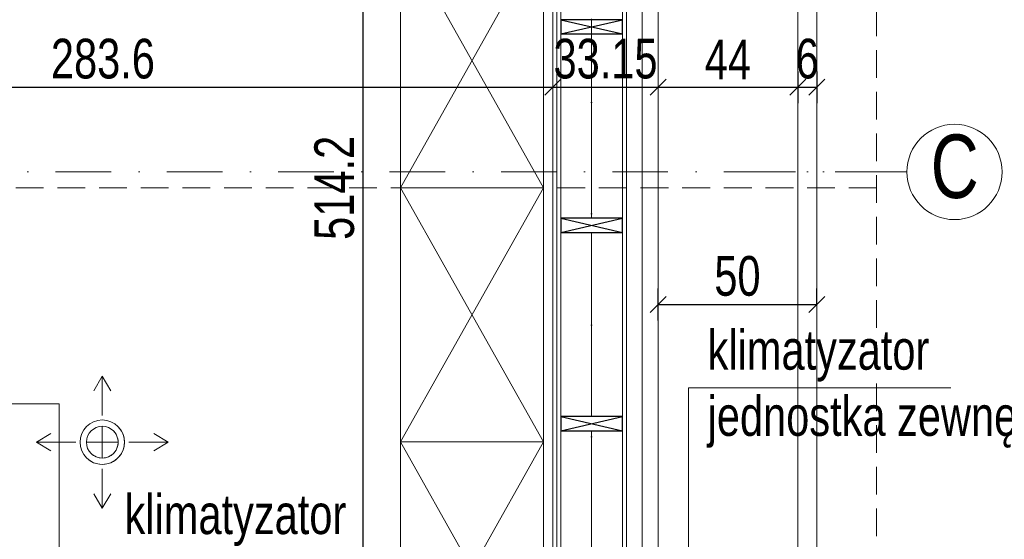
# Model space of a CAD drawing. Header units: inches. Extents: x 53216 to 117387, y -66787 to -22834.
# Tile 243 of 256: x 54363 to 54674, y -24349 to -24186. Entities that reach past the tile are written whole.
import ezdxf

# ---------------------------------------------------------------- set-up
doc = ezdxf.new("R2010")
doc.units = ezdxf.units.IN
doc.header["$MEASUREMENT"] = 0
doc.linetypes.add('DASHDOT', pattern=[1, 0.5, -0.25, 0, -0.25])
doc.linetypes.add('HIDDEN', pattern=[0.375, 0.25, -0.125])
doc.layers.get('0').update_dxf_attribs({"lineweight": 0})
doc.layers.get('Defpoints').update_dxf_attribs({"lineweight": 0})
for name, color, linetype, lineweight in [('--proj.wentylacja', 202, 'Continuous', 0), ('A36-obrzeże', 252, 'Continuous', 0), ('p-- ocieplenie-w.zew', 77, 'Continuous', 0), ('p--dach', 2, 'Continuous', 30), ('p--konst-słupy', 3, 'Continuous', 25), ('p--meble wyp.', 104, 'Continuous', 0), ('p--ocieplenie w.wew.', 53, 'Continuous', 0), ('p--opisy dodatkowe', 62, 'Continuous', 0), ('p--osie konstr', 11, 'DASHDOT', 15), ('p--osie konstr.-NR', 1, 'DASHDOT', 15), ('p--płyta GK', 2, 'Continuous', 0), ('p--wymiary-1-50', 5, 'Continuous', 0), ('p--ściana szkielet', 64, 'Continuous', 0)]:
    doc.layers.add(name, color=color, linetype=linetype, lineweight=lineweight)
doc.styles.add('1-50', font='arial.ttf', dxfattribs={"width": 0.75, "height": 12.5})
doc.styles.get("Standard").update_dxf_attribs({"font": 'arial.ttf', "width": 0.75})
doc.linetypes.add('BATTING', pattern='A,0.0001,-0.1,[134,ltypeshp.shx,S=0.1,R=0,X=-0.1,Y=0],-0.2,[134,ltypeshp.shx,S=0.1,R=180,X=0.1,Y=0],-0.1', length=0.4001)
doc.dimstyles.new('1-50', dxfattribs={"dimtxt": 12.5, "dimasz": 5, "dimexe": 5, "dimexo": 5, "dimgap": 0.09, "dimtad": 0, "dimdsep": 46, "dimtxsty": '1-50', "dimblk": 'OBLIQUE', "dimcen": 0.09, "dimadec": 0, "dimazin": 0, "dimtfac": 1, "dimtdec": 4, "dimtix": 1, "dimtmove": 2, "dimatfit": 3, "dimldrblk": 'OBLIQUE', "dimfxl": 5, "dimfxlon": 1, "dimtvp": 0.7, "dimtolj": 1, "dimtzin": 0, "dimarcsym": 0})

# ---------------------------------------------------------------- blocks, each defined once
blk = doc.blocks.new('_OBLIQUE')
at = {"color": 0, "linetype": 'ByBlock', "lineweight": -2}
for p, q in [((-0.5, -0.5), (0.5, 0.5)), ((0, 0), (0, 0))]:
    blk.add_line(p, q, dxfattribs=at)
blk = doc.blocks.new('*D2730')
at = {"layer": 'Defpoints', "color": 0}
for p in [(54614.58, -24275.52), (54614.58, -24280.52), (54564.58, -24400.69)]:
    blk.add_point(p, dxfattribs=at)
at = {"layer": 'p--wymiary-1-50', "color": 0, "lineweight": -2}
for p, q in [((54564.58, -24280.52), (54564.58, -24270.52)), ((54614.58, -24275.52), (54614.58, -24270.52)), ((54564.58, -24275.52), (54614.58, -24275.52))]:
    blk.add_line(p, q, dxfattribs=at)
at = {"layer": 'p--wymiary-1-50', "color": 0, "lineweight": -2, "xscale": 5, "yscale": 5, "zscale": 5, "rotation": 180}
blk.add_blockref('_OBLIQUE', (54564.58, -24275.52), dxfattribs=at)
at = {"layer": 'p--wymiary-1-50', "color": 0, "lineweight": -2, "xscale": 5, "yscale": 5, "zscale": 5}
blk.add_blockref('_OBLIQUE', (54614.58, -24275.52), dxfattribs=at)
at = {"layer": 'p--wymiary-1-50', "color": 0, "linetype": 'Continuous', "ltscale": 8, "insert": (54589.58, -24266.59), "char_height": 12.5, "attachment_point": 5, "style": '1-50'}
blk.add_mtext('\\A1;50', dxfattribs=at)
blk = doc.blocks.new('*D2792')
at = {"layer": 'Defpoints', "color": 0}
for p in [(54637.88, -24233.77), (54703, -24233.77), (54642.98, -24438.07)]:
    blk.add_point(p, dxfattribs=at)
at = {"layer": 'p--wymiary-1-50', "color": 0, "lineweight": -2}
for p, q in [((54698, -24233.77), (54708, -24233.77)), ((54703, -24438.07), (54703, -24233.77)), ((54698, -24438.07), (54708, -24438.07))]:
    blk.add_line(p, q, dxfattribs=at)
at = {"layer": 'p--wymiary-1-50', "color": 0, "lineweight": -2, "xscale": 5, "yscale": 5, "zscale": 5}
for p, rotation in [((54703, -24233.77), 90), ((54703, -24438.07), 270)]:
    blk.add_blockref('_OBLIQUE', p, dxfattribs=dict(at, rotation=rotation))
at = {"layer": 'p--wymiary-1-50', "color": 0, "linetype": 'Continuous', "ltscale": 8, "insert": (54694.07, -24335.92), "char_height": 12.5, "attachment_point": 5, "rotation": 90, "style": '1-50'}
blk.add_mtext('\\A1;204.3', dxfattribs=at)
blk = doc.blocks.new('*D2793')
at = {"layer": 'Defpoints', "color": 0}
for p in [(54617.98, -23969.47), (54703, -23969.47), (54637.88, -24233.77)]:
    blk.add_point(p, dxfattribs=at)
at = {"layer": 'p--wymiary-1-50', "color": 0, "lineweight": -2}
for p, q in [((54698, -23969.47), (54708, -23969.47)), ((54703, -24233.77), (54703, -23969.47)), ((54698, -24233.77), (54708, -24233.77))]:
    blk.add_line(p, q, dxfattribs=at)
at = {"layer": 'p--wymiary-1-50', "color": 0, "lineweight": -2, "xscale": 5, "yscale": 5, "zscale": 5}
for p, rotation in [((54703, -23969.47), 90), ((54703, -24233.77), 270)]:
    blk.add_blockref('_OBLIQUE', p, dxfattribs=dict(at, rotation=rotation))
at = {"layer": 'p--wymiary-1-50', "color": 0, "linetype": 'Continuous', "ltscale": 8, "insert": (54694.07, -24101.62), "char_height": 12.5, "attachment_point": 5, "rotation": 90, "style": '1-50'}
blk.add_mtext('\\A1;264.3', dxfattribs=at)
blk = doc.blocks.new('*D2794')
at = {"layer": 'Defpoints', "color": 0}
for p in [(54594.58, -23969.47), (54594.58, -24508.07), (54722.88, -24508.07)]:
    blk.add_point(p, dxfattribs=at)
at = {"layer": 'p--wymiary-1-50', "color": 0, "lineweight": -2}
for p, q in [((54717.88, -23969.47), (54727.88, -23969.47)), ((54722.88, -23969.47), (54722.88, -24508.07)), ((54717.88, -24508.07), (54727.88, -24508.07))]:
    blk.add_line(p, q, dxfattribs=at)
at = {"layer": 'p--wymiary-1-50', "color": 0, "lineweight": -2, "xscale": 5, "yscale": 5, "zscale": 5}
for p, rotation in [((54722.88, -23969.47), 90), ((54722.88, -24508.07), 270)]:
    blk.add_blockref('_OBLIQUE', p, dxfattribs=dict(at, rotation=rotation))
at = {"layer": 'p--wymiary-1-50', "color": 0, "linetype": 'Continuous', "ltscale": 8, "insert": (54713.95, -24238.77), "char_height": 12.5, "attachment_point": 5, "rotation": 90, "style": '1-50'}
blk.add_mtext('\\A1;538.6', dxfattribs=at)
blk = doc.blocks.new('*D2795')
at = {"layer": 'Defpoints', "color": 0}
for p in [(54564.58, -23948.52), (54742.02, -23948.52), (54564.58, -24529.02)]:
    blk.add_point(p, dxfattribs=at)
at = {"layer": 'p--wymiary-1-50', "color": 0, "lineweight": -2}
for p, q in [((54737.02, -23948.52), (54747.02, -23948.52)), ((54742.02, -24529.02), (54742.02, -23948.52)), ((54737.02, -24529.02), (54747.02, -24529.02))]:
    blk.add_line(p, q, dxfattribs=at)
at = {"layer": 'p--wymiary-1-50', "color": 0, "lineweight": -2, "xscale": 5, "yscale": 5, "zscale": 5}
for p, rotation in [((54742.02, -23948.52), 90), ((54742.02, -24529.02), 270)]:
    blk.add_blockref('_OBLIQUE', p, dxfattribs=dict(at, rotation=rotation))
at = {"layer": 'p--wymiary-1-50', "color": 0, "linetype": 'Continuous', "ltscale": 8, "insert": (54733.09, -24238.77), "char_height": 12.5, "attachment_point": 5, "rotation": 90, "style": '1-50'}
blk.add_mtext('\\A1;580.5', dxfattribs=at)
blk = doc.blocks.new('*D2845')
at = {"layer": 'Defpoints', "color": 0}
for p in [(54531.43, -24207.09), (54531.43, -24207.09), (54247.83, -24225.32)]:
    blk.add_point(p, dxfattribs=at)
at = {"layer": 'p--wymiary-1-50', "color": 0, "lineweight": -2}
for p, q in [((54247.83, -24212.09), (54247.83, -24202.09)), ((54531.43, -24202.09), (54531.43, -24202.09)), ((54247.83, -24207.09), (54531.43, -24207.09))]:
    blk.add_line(p, q, dxfattribs=at)
at = {"layer": 'p--wymiary-1-50', "color": 0, "lineweight": -2, "xscale": 5, "yscale": 5, "zscale": 5, "rotation": 180}
blk.add_blockref('_OBLIQUE', (54247.83, -24207.09), dxfattribs=at)
at = {"layer": 'p--wymiary-1-50', "color": 0, "lineweight": -2, "xscale": 5, "yscale": 5, "zscale": 5}
blk.add_blockref('_OBLIQUE', (54531.43, -24207.09), dxfattribs=at)
at = {"layer": 'p--wymiary-1-50', "color": 0, "linetype": 'Continuous', "ltscale": 8, "insert": (54389.63, -24198.16), "char_height": 12.5, "attachment_point": 5, "style": '1-50'}
blk.add_mtext('\\A1;283.6', dxfattribs=at)
blk = doc.blocks.new('*D2846')
at = {"layer": 'Defpoints', "color": 0}
for p in [(54531.43, -24207.09), (54564.58, -24207.09), (54564.58, -24207.09)]:
    blk.add_point(p, dxfattribs=at)
at = {"layer": 'p--wymiary-1-50', "color": 0, "lineweight": -2}
for p, q in [((54531.43, -24202.09), (54531.43, -24202.09)), ((54564.58, -24202.09), (54564.58, -24202.09)), ((54531.43, -24207.09), (54564.58, -24207.09))]:
    blk.add_line(p, q, dxfattribs=at)
at = {"layer": 'p--wymiary-1-50', "color": 0, "lineweight": -2, "xscale": 5, "yscale": 5, "zscale": 5, "rotation": 180}
blk.add_blockref('_OBLIQUE', (54531.43, -24207.09), dxfattribs=at)
at = {"layer": 'p--wymiary-1-50', "color": 0, "lineweight": -2, "xscale": 5, "yscale": 5, "zscale": 5}
blk.add_blockref('_OBLIQUE', (54564.58, -24207.09), dxfattribs=at)
at = {"layer": 'p--wymiary-1-50', "color": 0, "linetype": 'Continuous', "ltscale": 8, "insert": (54548.01, -24198.16), "char_height": 12.5, "attachment_point": 5, "style": '1-50'}
blk.add_mtext('\\A1;33.15', dxfattribs=at)
blk = doc.blocks.new('*D2847')
at = {"layer": 'Defpoints', "color": 0}
for p in [(54564.58, -24207.09), (54608.58, -24207.09), (54608.58, -24207.09)]:
    blk.add_point(p, dxfattribs=at)
at = {"layer": 'p--wymiary-1-50', "color": 0, "lineweight": -2}
for p, q in [((54564.58, -24202.09), (54564.58, -24202.09)), ((54608.58, -24202.09), (54608.58, -24202.09)), ((54564.58, -24207.09), (54608.58, -24207.09))]:
    blk.add_line(p, q, dxfattribs=at)
at = {"layer": 'p--wymiary-1-50', "color": 0, "lineweight": -2, "xscale": 5, "yscale": 5, "zscale": 5, "rotation": 180}
blk.add_blockref('_OBLIQUE', (54564.58, -24207.09), dxfattribs=at)
at = {"layer": 'p--wymiary-1-50', "color": 0, "lineweight": -2, "xscale": 5, "yscale": 5, "zscale": 5}
blk.add_blockref('_OBLIQUE', (54608.58, -24207.09), dxfattribs=at)
at = {"layer": 'p--wymiary-1-50', "color": 0, "linetype": 'Continuous', "ltscale": 8, "insert": (54586.58, -24198.34), "char_height": 12.5, "attachment_point": 5, "style": '1-50'}
blk.add_mtext('\\A1;44', dxfattribs=at)
blk = doc.blocks.new('*D2852')
at = {"layer": 'Defpoints', "color": 0}
for p in [(54531.43, -23981.67), (54471.53, -24495.87), (54531.43, -24495.87)]:
    blk.add_point(p, dxfattribs=at)
at = {"layer": 'p--wymiary-1-50', "color": 0, "lineweight": -2}
for p, q in [((54476.53, -23981.67), (54466.53, -23981.67)), ((54471.53, -23981.67), (54471.53, -24495.87)), ((54476.53, -24495.87), (54466.53, -24495.87))]:
    blk.add_line(p, q, dxfattribs=at)
at = {"layer": 'p--wymiary-1-50', "color": 0, "lineweight": -2, "xscale": 5, "yscale": 5, "zscale": 5}
for p, rotation in [((54471.53, -23981.67), 90), ((54471.53, -24495.87), 270)]:
    blk.add_blockref('_OBLIQUE', p, dxfattribs=dict(at, rotation=rotation))
at = {"layer": 'p--wymiary-1-50', "color": 0, "linetype": 'Continuous', "ltscale": 8, "insert": (54462.59, -24238.77), "char_height": 12.5, "attachment_point": 5, "rotation": 90, "style": '1-50'}
blk.add_mtext('\\A1;514.2', dxfattribs=at)
blk = doc.blocks.new('ukł.słupów-1K')
for p, q in [((940.6, 332), (960.1, 327.5)), ((940.6, 327.5), (960.1, 332)), ((940.6, 269.5), (960.1, 265)), ((940.6, 265), (960.1, 269.5)), ((940.6, 207), (960.1, 202.5)), ((940.6, 202.5), (960.1, 207))]:
    blk.add_line(p, q)
for points in [[(940.6, 327.5), (960.1, 327.5), (960.1, 332), (940.6, 332)], [(940.6, 265), (960.1, 265), (960.1, 269.5), (940.6, 269.5)], [(940.6, 202.5), (960.1, 202.5), (960.1, 207), (940.6, 207)]]:
    blk.add_lwpolyline(points, close=True)
blk = doc.blocks.new('went-Błotno-parter-zest')
for p, q in [((774.2, 197.8), (771.52, 193.22)), ((774.2, 185.38), (774.2, 197.8)), ((774.2, 197.8), (776.89, 193.22)), ((774.2, 172), (774.2, 182)), ((774.2, 182), (774.2, 172)), ((765.82, 177), (753.4, 177)), ((753.42, 177), (758.01, 179.69)), ((753.42, 177), (758.01, 174.32)), ((779.2, 177), (769.2, 177)), ((782.58, 177), (795, 177)), ((795, 177), (790.42, 179.69)), ((795, 177), (790.42, 174.32)), ((774.2, 168.62), (774.2, 156.2)), ((774.2, 156.2), (771.52, 160.78)), ((774.2, 156.2), (776.89, 160.78))]:
    blk.add_line(p, q)
for radius, start, end in [(7, 90, 270), (7, 0, 180), (7, 270, 90), (5, 90, 270), (5, 0, 180), (5, 0, 180), (5, 0, 180), (5, 0, 180), (5, 270, 90), (7, 180, 0), (5, 180, 0), (5, 180, 0), (5, 180, 0), (5, 180, 0)]:
    blk.add_arc((774.2, 177), radius, start, end)
at = {"ltscale": 10}
blk.add_arc((774.2, 177), 7, 225, 45, dxfattribs=at)
at = {"linetype": 'Continuous', "ltscale": 10}
for start, end in [(225, 45), (270, 90)]:
    blk.add_arc((774.2, 177), 5, start, end, dxfattribs=at)
blk = doc.blocks.new('*D2863')
at = {"layer": 'Defpoints', "color": 0}
for p in [(54608.58, -24194.81), (54614.58, -24194.81), (54614.58, -24207.09)]:
    blk.add_point(p, dxfattribs=at)
at = {"layer": 'p--wymiary-1-50', "color": 0, "lineweight": -2}
for p, q in [((54608.58, -24202.09), (54608.58, -24212.09)), ((54614.58, -24202.09), (54614.58, -24212.09)), ((54608.58, -24207.09), (54614.58, -24207.09))]:
    blk.add_line(p, q, dxfattribs=at)
at = {"layer": 'p--wymiary-1-50', "color": 0, "lineweight": -2, "xscale": 5, "yscale": 5, "zscale": 5}
blk.add_blockref('_OBLIQUE', (54608.58, -24207.09), dxfattribs=at)
at = {"layer": 'p--wymiary-1-50', "color": 0, "lineweight": -2, "xscale": 5, "yscale": 5, "zscale": 5, "rotation": 180}
blk.add_blockref('_OBLIQUE', (54614.58, -24207.09), dxfattribs=at)
at = {"layer": 'p--wymiary-1-50', "color": 0, "linetype": 'Continuous', "ltscale": 8, "insert": (54611.58, -24198.16), "char_height": 12.5, "attachment_point": 5, "style": '1-50'}
blk.add_mtext('\\A1;6', dxfattribs=at)

msp = doc.modelspace()

# ---------------------------------------------------------------- linework, layer by layer
at = {"layer": 'A36-obrzeże', "linetype": 'Continuous', "ltscale": 35}
for points in [[(53817.585, -24579.023), (53532.085, -24579.023), (53532.085, -23898.523), (54614.585, -23898.523), (54614.585, -24416.174)], [(54563.635, -23904.523), (54608.585, -23904.523), (54608.585, -24416.174)]]:
    msp.add_lwpolyline(points, dxfattribs=at)
at = {"layer": 'p-- ocieplenie-w.zew', "linetype": 'BATTING', "ltscale": 10}
msp.add_line((54559.585, -24524.097), (54559.585, -23953.523), dxfattribs=at)
at = {"layer": 'p--dach', "color": 6, "linetype": 'HIDDEN', "lineweight": 20, "ltscale": 35}
msp.add_line((54633.445, -24238.773), (53513.225, -24238.773), dxfattribs=at)
msp.add_lwpolyline([(53513.225, -24597.883), (54633.445, -24597.883), (54633.445, -23879.663), (53513.225, -23879.663)], close=True, dxfattribs=at)
at = {"layer": 'p--meble wyp.', "linetype": 'Continuous', "lineweight": 5}
for p, q in [((54483.435, -24158.773), (54528.435, -24238.773)), ((54528.435, -24158.773), (54483.435, -24238.773)), ((54483.435, -24238.773), (54528.435, -24318.773)), ((54528.435, -24238.773), (54483.435, -24318.773)), ((54483.435, -24318.773), (54528.435, -24398.773)), ((54528.435, -24318.773), (54483.435, -24398.773))]:
    msp.add_line(p, q, dxfattribs=at)
for points in [[(54528.435, -24238.773), (54483.435, -24238.773), (54483.435, -24158.773), (54528.435, -24158.773)], [(54528.435, -24318.773), (54483.435, -24318.773), (54483.435, -24238.773), (54528.435, -24238.773)], [(54528.435, -24398.773), (54483.435, -24398.773), (54483.435, -24318.773), (54528.435, -24318.773)]]:
    msp.add_lwpolyline(points, close=True, dxfattribs=at)
msp.add_lwpolyline([(54335.821, -24486.786), (54335.821, -24406.786, -0.4142136), (54375.821, -24366.786), (54375.821, -24366.786), (54375.821, -24306.786), (54255.821, -24306.786), (54255.821, -24486.786)], format="xyb", close=True, dxfattribs=at)
at = {"layer": 'p--ocieplenie w.wew.', "linetype": 'BATTING', "ltscale": 19.5}
for p, q in [((54543.635, -24190.323), (54543.635, -24248.323)), ((54543.635, -24252.823), (54543.635, -24310.823)), ((54543.635, -24315.323), (54543.635, -24373.323))]:
    msp.add_line(p, q, dxfattribs=at)
at = {"layer": 'p--opisy dodatkowe'}
msp.add_lwpolyline([(54656.849, -24301.778), (54574.13, -24301.778), (54574.13, -24449.998)], dxfattribs=at)
at = {"layer": 'p--osie konstr', "linetype": 'DASHDOT', "ltscale": 35}
for p, q in [((54543.635, -24554.023), (54543.635, -23879.663)), ((54637.883, -24233.773), (53553.691, -24233.773))]:
    msp.add_line(p, q, dxfattribs=at)
at = {"layer": 'p--osie konstr.-NR', "linetype": 'DASHDOT', "ltscale": 35}
msp.add_line((54642.978, -24233.773), (54592.978, -24233.773), dxfattribs=at)
at = {"layer": 'p--osie konstr.-NR', "linetype": 'Continuous', "ltscale": 35}
msp.add_circle((54657.978, -24233.773), 15, dxfattribs=at)
at = {"layer": 'p--płyta GK', "ltscale": 35}
for p, q in [((54531.435, -24495.873), (54531.435, -23981.673)), ((54532.685, -24497.123), (54532.685, -23980.423))]:
    msp.add_line(p, q, dxfattribs=at)
at = {"layer": 'p--ściana szkielet', "ltscale": 35}
for p, q in [((54564.585, -24529.023), (54564.585, -23948.523)), ((54533.885, -24517.823), (54533.885, -23959.723)), ((54553.385, -24517.823), (54553.385, -23959.723)), ((54554.585, -24519.023), (54554.585, -23958.523))]:
    msp.add_line(p, q, dxfattribs=at)

# ---------------------------------------------------------------- block references
at = {"layer": '--proj.wentylacja', "linetype": 'Continuous', "ltscale": 8}
msp.add_blockref('went-Błotno-parter-zest', (53615.235, -24495.873), dxfattribs=at)
at = {"layer": 'p--konst-słupy'}
msp.add_blockref('ukł.słupów-1K', (53593.285, -24517.823), dxfattribs=at)

# ---------------------------------------------------------------- texts
at = {"layer": 'p--opisy dodatkowe', "char_height": 12.5, "width": 180.24309, "attachment_point": 3, "style": '1-50'}
for s, insert in [('\\pxql;klimatyzator \\P\\pxql;jednostka zewnętrzna', (54760.426, -24283.535)), ('\\pxql;klimatyzator \\P\\pxql;jednostka wewnętrzna', (54576.698, -24335.319))]:
    msp.add_mtext(s, dxfattribs=dict(at, insert=insert))
at = {"layer": 'p--osie konstr.-NR', "linetype": 'Continuous', "ltscale": 35, "insert": (54650.473, -24221.976), "char_height": 20, "width": 63.5564, "attachment_point": 1}
msp.add_mtext('C', dxfattribs=at)

# ---------------------------------------------------------------- dimensions: what is measured, and where the dimension line sits
at = {"layer": 'p--wymiary-1-50'}
for base, p1, p2, picture, middle in [((54742.02, -23948.523), (54564.585, -24529.023), (54564.585, -23948.523), '*D2795', (54733.086, -24238.773)), ((54722.883, -24508.073), (54594.585, -23969.473), (54594.585, -24508.073), '*D2794', (54713.95, -24238.773)), ((54703, -23969.473), (54637.883, -24233.773), (54617.978, -23969.473), '*D2793', (54694.066, -24101.623)), ((54703, -24233.773), (54642.978, -24438.073), (54637.883, -24233.773), '*D2792', (54694.066, -24335.923))]:
    dim = msp.add_linear_dim(base=base, p1=p1, p2=p2, angle=90, dimstyle='1-50', dxfattribs=at)
    dim.commit()
    dim.dimension.update_dxf_attribs({"geometry": picture, "text_midpoint": middle})
dim = msp.add_linear_dim(base=(54471.527, -24495.873), p1=(54531.435, -23981.673), p2=(54531.435, -24495.873), angle=90, dimstyle='1-50', override={"dimtxt": 12.5}, dxfattribs=at)
dim.commit()
dim.dimension.update_dxf_attribs({"geometry": '*D2852', "text_midpoint": (54462.593, -24238.773)})
for base, p1, p2, picture, middle in [((54531.435, -24207.092), (54247.835, -24225.323), (54531.435, -24207.092), '*D2845', (54389.635, -24198.158)), ((54564.585, -24207.092), (54531.435, -24207.092), (54564.585, -24207.092), '*D2846', (54548.01, -24198.158)), ((54608.585, -24207.092), (54564.585, -24207.092), (54608.585, -24207.092), '*D2847', (54586.585, -24198.342)), ((54614.585, -24275.521), (54564.585, -24400.695), (54614.585, -24280.521), '*D2730', (54589.585, -24266.588))]:
    dim = msp.add_linear_dim(base=base, p1=p1, p2=p2, dimstyle='1-50', dxfattribs=at)
    dim.commit()
    dim.dimension.update_dxf_attribs({"geometry": picture, "text_midpoint": middle})
dim = msp.add_linear_dim(base=(54614.585, -24207.092), p1=(54608.585, -24194.809), p2=(54614.585, -24194.809), dimstyle='1-50', override={"dimtxt": 12.5}, dxfattribs=at)
dim.commit()
dim.dimension.update_dxf_attribs({"geometry": '*D2863', "text_midpoint": (54611.585, -24198.158)})

doc.saveas('drawing.dxf')
